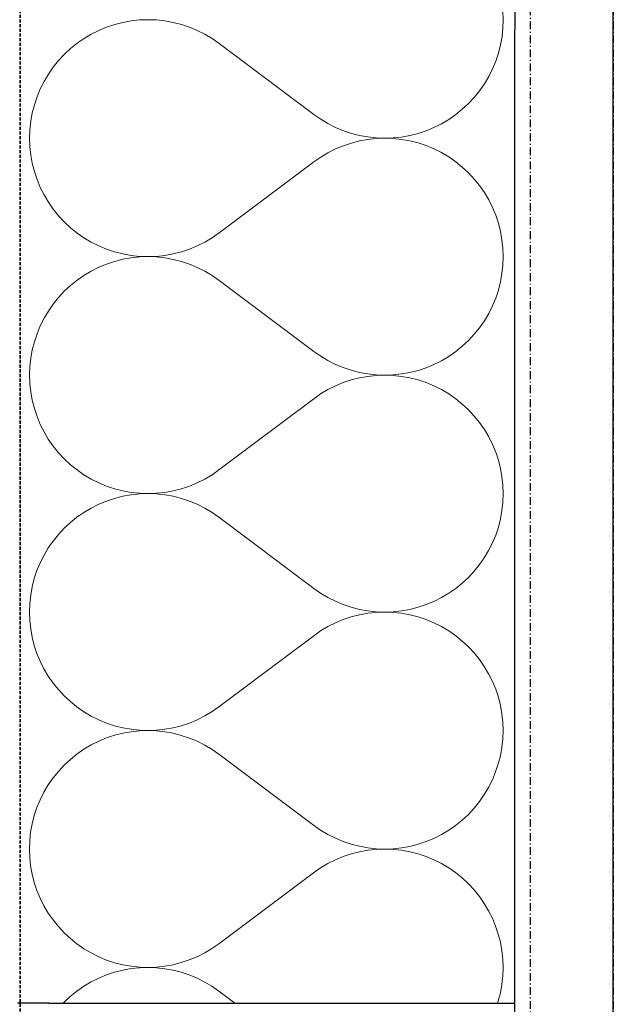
# Model space of a CAD drawing. Header units: millimetres. Extents: x -28761 to 4793, y -4271 to 20239.
# Tile 118 of 256: x -322 to -131, y 3226 to 3543. Entities that reach past the tile are written whole.
import ezdxf

# ---------------------------------------------------------------- set-up
doc = ezdxf.new("R2010")
doc.units = ezdxf.units.MM
doc.header["$MEASUREMENT"] = 0
for name, pattern in [('Wipeout_Contour', [1000, 0, -1000]), ('Čerchovaná M', [4.5, 2.5, -0.85, 0.3, -0.85]), ('čárkovaná 3', [1.5, 1, -0.5])]:
    doc.linetypes.add(name, pattern=pattern)
for name, color, linetype in [('5._POHLED ZÁPADNÍ_1_Konstrukce - nenosné', 7, 'Continuous'), ('5._POHLED ZÁPADNÍ_1_Nové_Konstrukce - nosné', 7, 'Continuous'), ('5._POHLED ZÁPADNÍ_1_Nové_Otvory – Okna', 7, 'Continuous'), ('5._POHLED ZÁPADNÍ_1_Nové_Výplně – Řezové', 7, 'Continuous')]:
    doc.layers.add(name, color=color, linetype=linetype)

# ---------------------------------------------------------------- blocks, each defined once
blk = doc.blocks.new('*X13', base_point=(-30186.65, -6515.26))
at = {"layer": '5._POHLED ZÁPADNÍ_1_Nové_Výplně – Řezové', "color": 21, "linetype": 'Continuous', "lineweight": 20, "true_color": 0xffaaaa}
for p, q in [((-280.27, 3542.9), (-282.99, 3542.8)), ((-277.55, 3542.8), (-280.27, 3542.9)), ((-166.01, 3542.88), (-166.11, 3545.6)), ((-166.11, 3540.16), (-166.01, 3542.88)), ((-293.59, 3540.5), (-296.1, 3539.46)), ((-291.01, 3541.36), (-293.59, 3540.5)), ((-288.37, 3542.03), (-291.01, 3541.36)), ((-285.69, 3542.51), (-288.37, 3542.03)), ((-282.99, 3542.8), (-285.69, 3542.51)), ((-274.85, 3542.5), (-277.55, 3542.8)), ((-272.17, 3542.02), (-274.85, 3542.5)), ((-269.53, 3541.34), (-272.17, 3542.02)), ((-266.95, 3540.48), (-269.53, 3541.34)), ((-264.44, 3539.44), (-266.95, 3540.48)), ((-166.4, 3537.46), (-166.11, 3540.16)), ((-300.88, 3536.86), (-303.11, 3535.31)), ((-298.54, 3538.25), (-300.88, 3536.86)), ((-296.1, 3539.46), (-298.54, 3538.25)), ((-262.01, 3538.22), (-264.44, 3539.44)), ((-259.67, 3536.83), (-262.01, 3538.22)), ((-257.44, 3535.27), (-259.67, 3536.83)), ((-166.88, 3534.78), (-166.4, 3537.46)), ((-305.23, 3533.6), (-307.23, 3531.75)), ((-303.11, 3535.31), (-305.23, 3533.6)), ((-226.97, 3512.41), (-257.44, 3535.27)), ((-167.56, 3532.14), (-166.88, 3534.78)), ((-307.23, 3531.75), (-309.08, 3529.76)), ((-168.41, 3529.56), (-167.56, 3532.14)), ((-310.79, 3527.64), (-312.34, 3525.41)), ((-309.08, 3529.76), (-310.79, 3527.64)), ((-170.68, 3524.62), (-169.46, 3527.05)), ((-169.46, 3527.05), (-168.41, 3529.56)), ((-312.34, 3525.41), (-313.73, 3523.07)), ((-172.06, 3522.28), (-170.68, 3524.62)), ((-313.73, 3523.07), (-314.95, 3520.64)), ((-173.62, 3520.04), (-172.06, 3522.28)), ((-315.99, 3518.12), (-316.85, 3515.54)), ((-314.95, 3520.64), (-315.99, 3518.12)), ((-177.18, 3515.94), (-175.32, 3517.93)), ((-175.32, 3517.93), (-173.62, 3520.04)), ((-316.85, 3515.54), (-317.52, 3512.91)), ((-179.17, 3514.08), (-177.18, 3515.94)), ((-317.52, 3512.91), (-318.01, 3510.23)), ((-226.97, 3512.41), (-224.73, 3510.86)), ((-183.53, 3510.83), (-181.29, 3512.38)), ((-181.29, 3512.38), (-179.17, 3514.08)), ((-318.01, 3510.23), (-318.3, 3507.53)), ((-224.73, 3510.86), (-222.39, 3509.47)), ((-222.39, 3509.47), (-219.96, 3508.25)), ((-219.96, 3508.25), (-217.45, 3507.2)), ((-190.81, 3507.18), (-188.3, 3508.22)), ((-188.3, 3508.22), (-185.87, 3509.44)), ((-185.87, 3509.44), (-183.53, 3510.83)), ((-318.3, 3507.53), (-318.4, 3504.81)), ((-217.45, 3507.2), (-214.87, 3506.34)), ((-214.87, 3506.34), (-212.23, 3505.67)), ((-212.23, 3505.67), (-209.56, 3505.18)), ((-209.56, 3505.18), (-206.85, 3504.89)), ((-206.85, 3504.89), (-204.13, 3504.79)), ((-204.13, 3504.79), (-201.42, 3504.89)), ((-201.42, 3504.89), (-198.71, 3505.17)), ((-198.71, 3505.17), (-196.03, 3505.66)), ((-196.03, 3505.66), (-193.4, 3506.33)), ((-193.4, 3506.33), (-190.81, 3507.18)), ((-318.4, 3504.81), (-318.3, 3502.09)), ((-318.3, 3502.09), (-318.01, 3499.38)), ((-217.45, 3502.38), (-219.96, 3501.34)), ((-214.87, 3503.24), (-217.45, 3502.38)), ((-212.23, 3503.92), (-214.87, 3503.24)), ((-209.56, 3504.4), (-212.23, 3503.92)), ((-206.85, 3504.69), (-209.56, 3504.4)), ((-204.13, 3504.79), (-206.85, 3504.69)), ((-201.42, 3504.69), (-204.13, 3504.79)), ((-198.71, 3504.41), (-201.42, 3504.69)), ((-196.03, 3503.92), (-198.71, 3504.41)), ((-193.4, 3503.25), (-196.03, 3503.92)), ((-190.81, 3502.39), (-193.4, 3503.25)), ((-188.3, 3501.35), (-190.81, 3502.39)), ((-318.01, 3499.38), (-317.53, 3496.71)), ((-224.73, 3498.73), (-226.97, 3497.17)), ((-222.4, 3500.12), (-224.73, 3498.73)), ((-219.96, 3501.34), (-222.4, 3500.12)), ((-185.87, 3500.14), (-188.3, 3501.35)), ((-183.53, 3498.75), (-185.87, 3500.14)), ((-181.29, 3497.2), (-183.53, 3498.75)), ((-317.53, 3496.71), (-316.85, 3494.07)), ((-226.97, 3497.17), (-257.45, 3474.32)), ((-179.17, 3495.49), (-181.29, 3497.2)), ((-177.18, 3493.64), (-179.17, 3495.49)), ((-316.85, 3494.07), (-315.99, 3491.49)), ((-175.33, 3491.65), (-177.18, 3493.64)), ((-315.99, 3491.49), (-314.95, 3488.97)), ((-173.62, 3489.53), (-175.33, 3491.65)), ((-172.07, 3487.29), (-173.62, 3489.53)), ((-314.95, 3488.97), (-313.73, 3486.54)), ((-313.73, 3486.54), (-312.35, 3484.2)), ((-170.68, 3484.95), (-172.07, 3487.29)), ((-312.35, 3484.2), (-310.79, 3481.97)), ((-169.46, 3482.52), (-170.68, 3484.95)), ((-310.79, 3481.97), (-309.09, 3479.85)), ((-309.09, 3479.85), (-307.23, 3477.86)), ((-168.42, 3480.01), (-169.46, 3482.52)), ((-167.56, 3477.43), (-168.42, 3480.01)), ((-307.23, 3477.86), (-305.24, 3476.01)), ((-166.89, 3474.79), (-167.56, 3477.43)), ((-305.24, 3476.01), (-303.12, 3474.3)), ((-303.12, 3474.3), (-300.89, 3472.75)), ((-259.68, 3472.77), (-257.45, 3474.32)), ((-166.41, 3472.11), (-166.89, 3474.79)), ((-300.89, 3472.75), (-298.55, 3471.36)), ((-298.55, 3471.36), (-296.11, 3470.14)), ((-296.11, 3470.14), (-293.6, 3469.1)), ((-266.96, 3469.12), (-264.45, 3470.16)), ((-264.45, 3470.16), (-262.02, 3471.38)), ((-262.02, 3471.38), (-259.68, 3472.77)), ((-166.12, 3469.41), (-166.41, 3472.11)), ((-293.6, 3469.1), (-291.02, 3468.24)), ((-291.02, 3468.24), (-288.38, 3467.57)), ((-288.38, 3467.57), (-285.71, 3467.09)), ((-285.71, 3467.09), (-283, 3466.8)), ((-277.56, 3466.8), (-274.86, 3467.1)), ((-274.86, 3467.1), (-272.18, 3467.58)), ((-272.18, 3467.58), (-269.55, 3468.26)), ((-269.55, 3468.26), (-266.96, 3469.12)), ((-166.02, 3466.69), (-166.12, 3469.41)), ((-293.6, 3464.31), (-296.12, 3463.27)), ((-291.02, 3465.17), (-293.6, 3464.31)), ((-288.38, 3465.84), (-291.02, 3465.17)), ((-285.71, 3466.32), (-288.38, 3465.84)), ((-283, 3466.61), (-285.71, 3466.32)), ((-283, 3466.8), (-280.28, 3466.71)), ((-280.28, 3466.71), (-283, 3466.61)), ((-280.28, 3466.71), (-277.56, 3466.8)), ((-277.56, 3466.61), (-280.28, 3466.71)), ((-274.86, 3466.31), (-277.56, 3466.61)), ((-272.18, 3465.83), (-274.86, 3466.31)), ((-269.55, 3465.15), (-272.18, 3465.83)), ((-266.96, 3464.29), (-269.55, 3465.15)), ((-264.45, 3463.25), (-266.96, 3464.29)), ((-166.41, 3461.27), (-166.12, 3463.97)), ((-166.12, 3463.97), (-166.02, 3466.69)), ((-300.89, 3460.67), (-303.12, 3459.12)), ((-298.55, 3462.06), (-300.89, 3460.67)), ((-296.12, 3463.27), (-298.55, 3462.06)), ((-262.02, 3462.03), (-264.45, 3463.25)), ((-259.68, 3460.64), (-262.02, 3462.03)), ((-257.45, 3459.08), (-259.68, 3460.64)), ((-166.89, 3458.59), (-166.41, 3461.27)), ((-305.24, 3457.41), (-307.24, 3455.56)), ((-303.12, 3459.12), (-305.24, 3457.41)), ((-226.98, 3436.22), (-257.45, 3459.08)), ((-167.57, 3455.95), (-166.89, 3458.59)), ((-307.24, 3455.56), (-309.09, 3453.57)), ((-168.43, 3453.37), (-167.57, 3455.95)), ((-310.8, 3451.45), (-312.35, 3449.22)), ((-309.09, 3453.57), (-310.8, 3451.45)), ((-169.47, 3450.86), (-168.43, 3453.37)), ((-312.35, 3449.22), (-313.74, 3446.88)), ((-172.08, 3446.09), (-170.69, 3448.43)), ((-170.69, 3448.43), (-169.47, 3450.86)), ((-313.74, 3446.88), (-314.96, 3444.45)), ((-173.63, 3443.85), (-172.08, 3446.09)), ((-316, 3441.93), (-316.86, 3439.35)), ((-314.96, 3444.45), (-316, 3441.93)), ((-177.19, 3439.75), (-175.34, 3441.74)), ((-175.34, 3441.74), (-173.63, 3443.85)), ((-316.86, 3439.35), (-317.53, 3436.72)), ((-179.18, 3437.89), (-177.19, 3439.75)), ((-317.53, 3436.72), (-318.02, 3434.04)), ((-226.98, 3436.22), (-224.74, 3434.67)), ((-183.54, 3434.64), (-181.3, 3436.19)), ((-181.3, 3436.19), (-179.18, 3437.89)), ((-318.02, 3434.04), (-318.31, 3431.33)), ((-224.74, 3434.67), (-222.41, 3433.28)), ((-222.41, 3433.28), (-219.97, 3432.06)), ((-219.97, 3432.06), (-217.46, 3431.01)), ((-190.82, 3430.99), (-188.31, 3432.03)), ((-188.31, 3432.03), (-185.88, 3433.25)), ((-185.88, 3433.25), (-183.54, 3434.64)), ((-318.31, 3431.33), (-318.41, 3428.62)), ((-217.46, 3431.01), (-214.88, 3430.15)), ((-214.88, 3430.15), (-212.25, 3429.48)), ((-212.25, 3429.48), (-209.57, 3428.99)), ((-209.57, 3428.99), (-206.86, 3428.7)), ((-201.43, 3428.69), (-198.72, 3428.98)), ((-198.72, 3428.98), (-196.04, 3429.46)), ((-196.04, 3429.46), (-193.41, 3430.14)), ((-193.41, 3430.14), (-190.82, 3430.99)), ((-318.41, 3428.62), (-318.31, 3425.9)), ((-318.31, 3425.9), (-318.02, 3423.19)), ((-217.46, 3426.19), (-219.97, 3425.15)), ((-214.88, 3427.05), (-217.46, 3426.19)), ((-212.25, 3427.72), (-214.88, 3427.05)), ((-209.57, 3428.21), (-212.25, 3427.72)), ((-206.86, 3428.5), (-209.57, 3428.21)), ((-206.86, 3428.7), (-204.14, 3428.6)), ((-204.14, 3428.6), (-206.86, 3428.5)), ((-204.14, 3428.6), (-201.43, 3428.69)), ((-201.43, 3428.5), (-204.14, 3428.6)), ((-198.72, 3428.21), (-201.43, 3428.5)), ((-196.04, 3427.73), (-198.72, 3428.21)), ((-193.41, 3427.06), (-196.04, 3427.73)), ((-190.83, 3426.2), (-193.41, 3427.06)), ((-188.31, 3425.16), (-190.83, 3426.2)), ((-318.02, 3423.19), (-317.54, 3420.51)), ((-224.75, 3422.54), (-226.98, 3420.98)), ((-222.41, 3423.93), (-224.75, 3422.54)), ((-219.97, 3425.15), (-222.41, 3423.93)), ((-185.88, 3423.95), (-188.31, 3425.16)), ((-183.54, 3422.56), (-185.88, 3423.95)), ((-181.3, 3421.01), (-183.54, 3422.56)), ((-317.54, 3420.51), (-316.86, 3417.88)), ((-226.98, 3420.98), (-257.46, 3398.13)), ((-179.18, 3419.3), (-181.3, 3421.01)), ((-316.86, 3417.88), (-316, 3415.3)), ((-177.19, 3417.45), (-179.18, 3419.3)), ((-175.34, 3415.46), (-177.19, 3417.45)), ((-316, 3415.3), (-314.96, 3412.78)), ((-173.63, 3413.34), (-175.34, 3415.46)), ((-172.08, 3411.1), (-173.63, 3413.34)), ((-314.96, 3412.78), (-313.75, 3410.35)), ((-313.75, 3410.35), (-312.36, 3408.01)), ((-170.69, 3408.76), (-172.08, 3411.1)), ((-312.36, 3408.01), (-310.8, 3405.78)), ((-169.47, 3406.33), (-170.69, 3408.76)), ((-310.8, 3405.78), (-309.1, 3403.66)), ((-309.1, 3403.66), (-307.24, 3401.67)), ((-168.43, 3403.82), (-169.47, 3406.33)), ((-167.57, 3401.24), (-168.43, 3403.82)), ((-307.24, 3401.67), (-305.25, 3399.81)), ((-166.9, 3398.6), (-167.57, 3401.24)), ((-305.25, 3399.81), (-303.13, 3398.11)), ((-303.13, 3398.11), (-300.9, 3396.56)), ((-259.69, 3396.58), (-257.46, 3398.13)), ((-166.42, 3395.92), (-166.9, 3398.6)), ((-300.9, 3396.56), (-298.56, 3395.17)), ((-298.56, 3395.17), (-296.12, 3393.95)), ((-264.46, 3393.97), (-262.03, 3395.19)), ((-262.03, 3395.19), (-259.69, 3396.58)), ((-166.13, 3393.22), (-166.42, 3395.92)), ((-296.12, 3393.95), (-293.61, 3392.91)), ((-293.61, 3392.91), (-291.03, 3392.05)), ((-291.03, 3392.05), (-288.39, 3391.38)), ((-288.39, 3391.38), (-285.72, 3390.9)), ((-285.72, 3390.9), (-283.01, 3390.61)), ((-277.57, 3390.61), (-274.87, 3390.91)), ((-274.87, 3390.91), (-272.19, 3391.39)), ((-272.19, 3391.39), (-269.56, 3392.07)), ((-269.56, 3392.07), (-266.97, 3392.93)), ((-266.97, 3392.93), (-264.46, 3393.97)), ((-166.03, 3390.5), (-166.13, 3393.22)), ((-293.61, 3388.12), (-296.13, 3387.08)), ((-291.03, 3388.98), (-293.61, 3388.12)), ((-288.39, 3389.65), (-291.03, 3388.98)), ((-285.72, 3390.13), (-288.39, 3389.65)), ((-283.01, 3390.42), (-285.72, 3390.13)), ((-283.01, 3390.61), (-280.29, 3390.52)), ((-280.29, 3390.52), (-283.01, 3390.42)), ((-280.29, 3390.52), (-277.57, 3390.61)), ((-277.57, 3390.42), (-280.29, 3390.52)), ((-274.87, 3390.12), (-277.57, 3390.42)), ((-272.19, 3389.64), (-274.87, 3390.12)), ((-269.56, 3388.96), (-272.19, 3389.64)), ((-266.98, 3388.1), (-269.56, 3388.96)), ((-264.46, 3387.06), (-266.98, 3388.1)), ((-166.42, 3385.08), (-166.13, 3387.78)), ((-166.13, 3387.78), (-166.03, 3390.5)), ((-298.56, 3385.87), (-300.9, 3384.48)), ((-296.13, 3387.08), (-298.56, 3385.87)), ((-262.03, 3385.84), (-264.46, 3387.06)), ((-259.69, 3384.45), (-262.03, 3385.84)), ((-166.9, 3382.4), (-166.42, 3385.08)), ((-303.14, 3382.93), (-305.25, 3381.22)), ((-300.9, 3384.48), (-303.14, 3382.93)), ((-257.46, 3382.89), (-259.69, 3384.45)), ((-226.99, 3360.03), (-257.46, 3382.89)), ((-167.58, 3379.76), (-166.9, 3382.4)), ((-307.25, 3379.37), (-309.1, 3377.38)), ((-305.25, 3381.22), (-307.25, 3379.37)), ((-168.44, 3377.18), (-167.58, 3379.76)), ((-310.81, 3375.26), (-312.36, 3373.03)), ((-309.1, 3377.38), (-310.81, 3375.26)), ((-169.48, 3374.67), (-168.44, 3377.18)), ((-312.36, 3373.03), (-313.75, 3370.69)), ((-172.09, 3369.9), (-170.7, 3372.24)), ((-170.7, 3372.24), (-169.48, 3374.67)), ((-313.75, 3370.69), (-314.97, 3368.26)), ((-173.64, 3367.66), (-172.09, 3369.9)), ((-316.01, 3365.74), (-316.87, 3363.16)), ((-314.97, 3368.26), (-316.01, 3365.74)), ((-177.2, 3363.55), (-175.35, 3365.55)), ((-175.35, 3365.55), (-173.64, 3367.66)), ((-316.87, 3363.16), (-317.54, 3360.53)), ((-179.19, 3361.7), (-177.2, 3363.55)), ((-317.54, 3360.53), (-318.03, 3357.85)), ((-226.99, 3360.03), (-224.75, 3358.48)), ((-183.55, 3358.45), (-181.31, 3360)), ((-181.31, 3360), (-179.19, 3361.7)), ((-318.03, 3357.85), (-318.32, 3355.14)), ((-224.75, 3358.48), (-222.42, 3357.09)), ((-222.42, 3357.09), (-219.98, 3355.87)), ((-188.32, 3355.84), (-185.89, 3357.06)), ((-185.89, 3357.06), (-183.55, 3358.45)), ((-318.32, 3355.14), (-318.42, 3352.43)), ((-219.98, 3355.87), (-217.47, 3354.82)), ((-217.47, 3354.82), (-214.89, 3353.96)), ((-214.89, 3353.96), (-212.26, 3353.29)), ((-212.26, 3353.29), (-209.58, 3352.8)), ((-198.73, 3352.79), (-196.05, 3353.27)), ((-196.05, 3353.27), (-193.42, 3353.95)), ((-193.42, 3353.95), (-190.84, 3354.8)), ((-190.84, 3354.8), (-188.32, 3355.84)), ((-318.42, 3352.43), (-318.32, 3349.71)), ((-318.32, 3349.71), (-318.03, 3347)), ((-217.47, 3350), (-219.99, 3348.96)), ((-214.89, 3350.86), (-217.47, 3350)), ((-212.26, 3351.53), (-214.89, 3350.86)), ((-209.58, 3352.02), (-212.26, 3351.53)), ((-209.58, 3352.8), (-206.87, 3352.51)), ((-206.87, 3352.31), (-209.58, 3352.02)), ((-206.87, 3352.51), (-204.16, 3352.41)), ((-204.16, 3352.41), (-206.87, 3352.31)), ((-204.16, 3352.41), (-201.44, 3352.5)), ((-201.44, 3352.31), (-204.16, 3352.41)), ((-201.44, 3352.5), (-198.73, 3352.79)), ((-198.73, 3352.02), (-201.44, 3352.31)), ((-196.05, 3351.54), (-198.73, 3352.02)), ((-193.42, 3350.87), (-196.05, 3351.54)), ((-190.84, 3350.01), (-193.42, 3350.87)), ((-188.32, 3348.97), (-190.84, 3350.01)), ((-318.03, 3347), (-317.55, 3344.32)), ((-222.42, 3347.74), (-224.76, 3346.35)), ((-219.99, 3348.96), (-222.42, 3347.74)), ((-185.89, 3347.76), (-188.32, 3348.97)), ((-183.55, 3346.37), (-185.89, 3347.76)), ((-317.55, 3344.32), (-316.87, 3341.69)), ((-226.99, 3344.79), (-257.47, 3321.94)), ((-224.76, 3346.35), (-226.99, 3344.79)), ((-181.31, 3344.82), (-183.55, 3346.37)), ((-179.2, 3343.11), (-181.31, 3344.82)), ((-316.87, 3341.69), (-316.01, 3339.11)), ((-177.2, 3341.26), (-179.2, 3343.11)), ((-175.35, 3339.27), (-177.2, 3341.26)), ((-316.01, 3339.11), (-314.97, 3336.59)), ((-173.64, 3337.15), (-175.35, 3339.27)), ((-172.09, 3334.91), (-173.64, 3337.15)), ((-314.97, 3336.59), (-313.76, 3334.16)), ((-313.76, 3334.16), (-312.37, 3331.82)), ((-170.7, 3332.57), (-172.09, 3334.91)), ((-312.37, 3331.82), (-310.82, 3329.59)), ((-169.48, 3330.14), (-170.7, 3332.57)), ((-310.82, 3329.59), (-309.11, 3327.47)), ((-168.44, 3327.63), (-169.48, 3330.14)), ((-167.58, 3325.05), (-168.44, 3327.63)), ((-309.11, 3327.47), (-307.25, 3325.48)), ((-307.25, 3325.48), (-305.26, 3323.62)), ((-166.91, 3322.41), (-167.58, 3325.05)), ((-305.26, 3323.62), (-303.14, 3321.92)), ((-303.14, 3321.92), (-300.91, 3320.37)), ((-259.7, 3320.39), (-257.47, 3321.94)), ((-166.43, 3319.73), (-166.91, 3322.41)), ((-300.91, 3320.37), (-298.57, 3318.98)), ((-298.57, 3318.98), (-296.14, 3317.76)), ((-264.47, 3317.78), (-262.04, 3319)), ((-262.04, 3319), (-259.7, 3320.39)), ((-166.14, 3317.03), (-166.43, 3319.73)), ((-296.14, 3317.76), (-293.62, 3316.72)), ((-293.62, 3316.72), (-291.04, 3315.86)), ((-291.04, 3315.86), (-288.4, 3315.19)), ((-288.4, 3315.19), (-285.73, 3314.71)), ((-274.88, 3314.72), (-272.2, 3315.2)), ((-272.2, 3315.2), (-269.57, 3315.87)), ((-269.57, 3315.87), (-266.99, 3316.74)), ((-266.99, 3316.74), (-264.47, 3317.78)), ((-166.04, 3314.31), (-166.14, 3317.03)), ((-293.62, 3311.93), (-296.14, 3310.89)), ((-291.04, 3312.79), (-293.62, 3311.93)), ((-288.4, 3313.46), (-291.04, 3312.79)), ((-285.73, 3313.94), (-288.4, 3313.46)), ((-285.73, 3314.71), (-283.02, 3314.42)), ((-283.02, 3314.23), (-285.73, 3313.94)), ((-283.02, 3314.42), (-280.3, 3314.32)), ((-280.3, 3314.32), (-283.02, 3314.23)), ((-280.3, 3314.32), (-277.58, 3314.42)), ((-277.58, 3314.23), (-280.3, 3314.32)), ((-277.58, 3314.42), (-274.88, 3314.72)), ((-274.88, 3313.93), (-277.58, 3314.23)), ((-272.2, 3313.45), (-274.88, 3313.93)), ((-269.57, 3312.77), (-272.2, 3313.45)), ((-266.99, 3311.91), (-269.57, 3312.77)), ((-264.47, 3310.87), (-266.99, 3311.91)), ((-166.14, 3311.59), (-166.04, 3314.31)), ((-298.57, 3309.68), (-300.91, 3308.29)), ((-296.14, 3310.89), (-298.57, 3309.68)), ((-262.04, 3309.65), (-264.47, 3310.87)), ((-259.7, 3308.26), (-262.04, 3309.65)), ((-166.91, 3306.21), (-166.43, 3308.89)), ((-166.43, 3308.89), (-166.14, 3311.59)), ((-303.15, 3306.74), (-305.27, 3305.03)), ((-300.91, 3308.29), (-303.15, 3306.74)), ((-257.47, 3306.7), (-259.7, 3308.26)), ((-227, 3283.84), (-257.47, 3306.7)), ((-167.59, 3303.57), (-166.91, 3306.21)), ((-307.26, 3303.18), (-309.11, 3301.19)), ((-305.27, 3305.03), (-307.26, 3303.18)), ((-168.45, 3300.99), (-167.59, 3303.57)), ((-310.82, 3299.07), (-312.37, 3296.84)), ((-309.11, 3301.19), (-310.82, 3299.07)), ((-169.49, 3298.48), (-168.45, 3300.99)), ((-312.37, 3296.84), (-313.76, 3294.5)), ((-172.1, 3293.71), (-170.71, 3296.05)), ((-170.71, 3296.05), (-169.49, 3298.48)), ((-313.76, 3294.5), (-314.98, 3292.07)), ((-173.65, 3291.47), (-172.1, 3293.71)), ((-316.02, 3289.55), (-316.88, 3286.97)), ((-314.98, 3292.07), (-316.02, 3289.55)), ((-175.36, 3289.35), (-173.65, 3291.47)), ((-316.88, 3286.97), (-317.55, 3284.34)), ((-179.2, 3285.51), (-177.21, 3287.36)), ((-177.21, 3287.36), (-175.36, 3289.35)), ((-317.55, 3284.34), (-318.04, 3281.66)), ((-227, 3283.84), (-224.76, 3282.29)), ((-183.56, 3282.26), (-181.32, 3283.81)), ((-181.32, 3283.81), (-179.2, 3285.51)), ((-318.04, 3281.66), (-318.33, 3278.95)), ((-224.76, 3282.29), (-222.43, 3280.9)), ((-222.43, 3280.9), (-219.99, 3279.68)), ((-188.33, 3279.65), (-185.9, 3280.87)), ((-185.9, 3280.87), (-183.56, 3282.26)), ((-318.33, 3278.95), (-318.43, 3276.23)), ((-219.99, 3279.68), (-217.48, 3278.63)), ((-217.48, 3278.63), (-214.9, 3277.77)), ((-214.9, 3277.77), (-212.27, 3277.1)), ((-212.27, 3277.1), (-209.59, 3276.61)), ((-198.74, 3276.6), (-196.06, 3277.08)), ((-196.06, 3277.08), (-193.43, 3277.76)), ((-193.43, 3277.76), (-190.85, 3278.61)), ((-190.85, 3278.61), (-188.33, 3279.65)), ((-318.43, 3276.23), (-318.33, 3273.52)), ((-217.48, 3273.81), (-220, 3272.77)), ((-214.9, 3274.67), (-217.48, 3273.81)), ((-212.27, 3275.34), (-214.9, 3274.67)), ((-209.59, 3275.83), (-212.27, 3275.34)), ((-209.59, 3276.61), (-206.88, 3276.32)), ((-206.88, 3276.12), (-209.59, 3275.83)), ((-206.88, 3276.32), (-204.17, 3276.22)), ((-204.17, 3276.22), (-206.88, 3276.12)), ((-204.17, 3276.22), (-201.45, 3276.31)), ((-201.45, 3276.12), (-204.17, 3276.22)), ((-201.45, 3276.31), (-198.74, 3276.6)), ((-198.74, 3275.83), (-201.45, 3276.12)), ((-196.06, 3275.35), (-198.74, 3275.83)), ((-193.43, 3274.68), (-196.06, 3275.35)), ((-190.85, 3273.82), (-193.43, 3274.68)), ((-188.33, 3272.78), (-190.85, 3273.82)), ((-318.33, 3273.52), (-318.04, 3270.81)), ((-318.04, 3270.81), (-317.56, 3268.13)), ((-222.43, 3271.55), (-224.77, 3270.16)), ((-220, 3272.77), (-222.43, 3271.55)), ((-185.9, 3271.56), (-188.33, 3272.78)), ((-183.56, 3270.18), (-185.9, 3271.56)), ((-317.56, 3268.13), (-316.88, 3265.5)), ((-227, 3268.6), (-257.48, 3245.75)), ((-224.77, 3270.16), (-227, 3268.6)), ((-181.32, 3268.63), (-183.56, 3270.18)), ((-179.21, 3266.92), (-181.32, 3268.63)), ((-316.88, 3265.5), (-316.03, 3262.92)), ((-177.21, 3265.07), (-179.21, 3266.92)), ((-175.36, 3263.08), (-177.21, 3265.07)), ((-316.03, 3262.92), (-314.98, 3260.4)), ((-173.65, 3260.96), (-175.36, 3263.08)), ((-314.98, 3260.4), (-313.77, 3257.97)), ((-313.77, 3257.97), (-312.38, 3255.63)), ((-172.1, 3258.72), (-173.65, 3260.96)), ((-170.71, 3256.38), (-172.1, 3258.72)), ((-312.38, 3255.63), (-310.83, 3253.4)), ((-169.49, 3253.95), (-170.71, 3256.38)), ((-310.83, 3253.4), (-309.12, 3251.28)), ((-168.45, 3251.44), (-169.49, 3253.95)), ((-309.12, 3251.28), (-307.26, 3249.29)), ((-307.26, 3249.29), (-305.27, 3247.43)), ((-167.59, 3248.86), (-168.45, 3251.44)), ((-166.92, 3246.22), (-167.59, 3248.86)), ((-305.27, 3247.43), (-303.15, 3245.73)), ((-303.15, 3245.73), (-300.92, 3244.18)), ((-259.71, 3244.2), (-257.48, 3245.75)), ((-166.44, 3243.54), (-166.92, 3246.22)), ((-300.92, 3244.18), (-298.58, 3242.79)), ((-298.58, 3242.79), (-296.15, 3241.57)), ((-264.48, 3241.59), (-262.05, 3242.81)), ((-262.05, 3242.81), (-259.71, 3244.2)), ((-166.15, 3240.84), (-166.44, 3243.54)), ((-296.15, 3241.57), (-293.63, 3240.53)), ((-293.63, 3240.53), (-291.05, 3239.67)), ((-291.05, 3239.67), (-288.41, 3239)), ((-288.41, 3239), (-285.74, 3238.52)), ((-274.89, 3238.53), (-272.21, 3239.01)), ((-272.21, 3239.01), (-269.58, 3239.68)), ((-269.58, 3239.68), (-267, 3240.54)), ((-267, 3240.54), (-264.48, 3241.59)), ((-166.05, 3238.12), (-166.15, 3240.84)), ((-293.63, 3235.74), (-296.15, 3234.7)), ((-291.05, 3236.6), (-293.63, 3235.74)), ((-288.41, 3237.27), (-291.05, 3236.6)), ((-285.74, 3237.75), (-288.41, 3237.27)), ((-285.74, 3238.52), (-283.03, 3238.23)), ((-283.03, 3238.04), (-285.74, 3237.75)), ((-283.03, 3238.23), (-280.31, 3238.13)), ((-280.31, 3238.13), (-283.03, 3238.04)), ((-280.31, 3238.13), (-277.59, 3238.23)), ((-277.59, 3238.04), (-280.31, 3238.13)), ((-277.59, 3238.23), (-274.89, 3238.53)), ((-274.89, 3237.74), (-277.59, 3238.04)), ((-272.21, 3237.26), (-274.89, 3237.74)), ((-269.58, 3236.58), (-272.21, 3237.26)), ((-267, 3235.72), (-269.58, 3236.58)), ((-166.15, 3235.4), (-166.05, 3238.12)), ((-298.58, 3233.49), (-300.92, 3232.1)), ((-296.15, 3234.7), (-298.58, 3233.49)), ((-264.48, 3234.68), (-267, 3235.72)), ((-262.05, 3233.46), (-264.48, 3234.68)), ((-259.71, 3232.07), (-262.05, 3233.46)), ((-166.92, 3230.02), (-166.44, 3232.69)), ((-166.44, 3232.69), (-166.15, 3235.4)), ((-303.16, 3230.55), (-305.28, 3228.84)), ((-300.92, 3232.1), (-303.16, 3230.55)), ((-257.48, 3230.51), (-259.71, 3232.07)), ((-252.39, 3226.69), (-257.48, 3230.51)), ((-167.6, 3227.38), (-166.92, 3230.02)), ((-307.27, 3226.99), (-307.54, 3226.7)), ((-305.28, 3228.84), (-307.27, 3226.99)), ((-167.83, 3226.68), (-167.6, 3227.38))]:
    blk.add_line(p, q, dxfattribs=at)

msp = doc.modelspace()

# ---------------------------------------------------------------- linework, layer by layer
at = {"layer": '5._POHLED ZÁPADNÍ_1_Nové_Konstrukce - nosné', "color": 1, "linetype": 'Čerchovaná M', "lineweight": 25}
for p, q in [((-130.77, 18117.85), (-130.77, 194.27)), ((-130.68, 18117.85), (-130.68, 194.27))]:
    msp.add_line(p, q, dxfattribs=at)
at = {"layer": '5._POHLED ZÁPADNÍ_1_Nové_Konstrukce - nosné', "color": 1, "linetype": 'Čerchovaná M', "lineweight": 25, "flags": 128}
for points in [[(-157.33, 18117.85), (-157.33, 194.27)], [(-130.59, 194.27), (-130.59, 18117.85)]]:
    msp.add_lwpolyline(points, dxfattribs=at)

# ---------------------------------------------------------------- wipeouts: each hides what was drawn before it
at = {"color": 254, "linetype": 'Wipeout_Contour', "lineweight": 0, "ltscale": 25052.949126}
msp.add_wipeout([(-321.98, 5105.17), (-322.24, 3226.7), (-312.24, 3226.7), (-162.24, 3226.68), (-161.98, 5105.14), (-311.98, 5105.16)], dxfattribs=at).dxf.layer = '5._POHLED ZÁPADNÍ_1_Nové_Výplně – Řezové'

# ---------------------------------------------------------------- next in the draw order: linework, layer by layer
at = {"layer": '5._POHLED ZÁPADNÍ_1_Konstrukce - nenosné', "color": 7, "linetype": 'čárkovaná 3', "lineweight": 35}
msp.add_line((-321.45, 349.97), (-321.45, 17970.06), dxfattribs=at)
at = {"layer": '5._POHLED ZÁPADNÍ_1_Nové_Konstrukce - nosné', "color": 1, "linetype": 'Continuous', "lineweight": 25}
for q in [(-322.24, 3226.7), (-162.24, 3226.68)]:
    msp.add_line((-312.24, 3226.7), q, dxfattribs=at)
at = {"layer": '5._POHLED ZÁPADNÍ_1_Nové_Konstrukce - nosné', "color": 1, "linetype": 'Continuous', "lineweight": 25, "flags": 128}
msp.add_lwpolyline([(-162.24, 3226.68), (-161.98, 5105.14)], dxfattribs=at)
at = {"layer": '5._POHLED ZÁPADNÍ_1_Nové_Otvory – Okna', "color": 1, "linetype": 'Continuous', "lineweight": 25}
for p, q in [((-312.24, 3226.7), (-322.24, 3226.7)), ((-312.24, 3226.7), (-162.24, 3226.68)), ((-162.39, 2176.68), (-162.24, 3226.68))]:
    msp.add_line(p, q, dxfattribs=at)

# ---------------------------------------------------------------- next in the draw order: block references
at = {"layer": '5._POHLED ZÁPADNÍ_1_Konstrukce - nenosné', "color": 9, "linetype": 'Continuous', "lineweight": 13}
msp.add_blockref('*X13', (-30186.65, -6515.26), dxfattribs=at)

doc.saveas('drawing.dxf')
